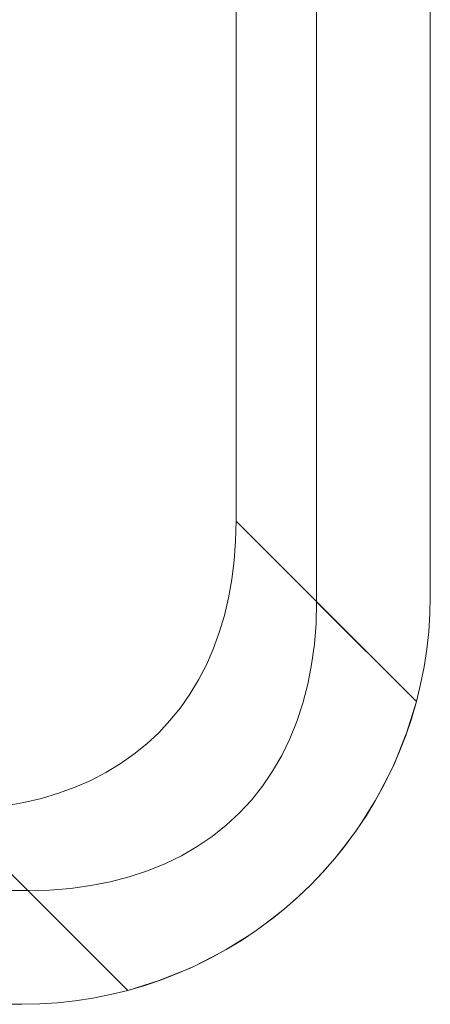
# Model space of a CAD drawing. Header units: millimetres. Extents: x -230 to 230, y -130 to 130.
# Tile 33 of 47: x 122 to 140, y -130 to -87. Entities that reach past the tile are written whole.
import ezdxf

# ---------------------------------------------------------------- set-up
doc = ezdxf.new("R2010")
doc.units = ezdxf.units.MM
doc.header["$LTSCALE"] = 25.4
doc.layers.add('Lighting-Moving Light', color=7, linetype='Continuous', lineweight=5, true_color=0x000000)

# ---------------------------------------------------------------- blocks, each defined once
blk = doc.blocks.new('Group-1')
at = {"layer": 'Lighting-Moving Light', "color": 7, "linetype": 'Continuous', "lineweight": 5, "transparency": 33554687}
for points, invisible_edges in [([(-503.576, 1.533, -25), (-503.576, 226.446, -25), (-761.075, 239.033, -25), (-761.075, -11.053, -25)], 14), ([(-519.672, -7.543, -116.924), (-519.672, 235.523, -116.924), (-507.086, 222.936, -116.924), (-507.086, 5.043, -116.924)], 11), ([(-507.086, 5.043, -116.924), (-507.086, 222.936, -116.924), (-498.619, 226.19, -108.457), (-498.619, 1.79, -108.457)], 10), ([(-503.576, 226.446, -25), (-503.576, 1.533, -25), (-498.619, 1.79, -29.957), (-498.619, 226.19, -29.957)], 10), ([(-498.619, 226.19, -29.957), (-498.619, 1.79, -29.957), (-498.619, 163.2, -55.995), (-498.619, 190.834, -55.995)], 10), ([(-498.619, 64.782, -85.881), (-498.619, 37.145, -85.881), (-498.619, 1.79, -108.457), (-498.619, 226.19, -108.457)], 10), ([(-498.619, 64.782, -55.995), (-498.619, 163.2, -85.881), (-498.619, 163.2, -55.995), (-498.619, 1.79, -29.957)], 13), ([(-498.619, 1.79, -29.957), (-498.619, 37.145, -55.995), (-498.619, 64.782, -55.995)], 9), ([(-498.619, 1.79, -29.957), (-498.619, 1.79, -108.457), (-498.619, 37.145, -85.881), (-498.619, 37.145, -55.995)], 10), ([(-519.672, -7.543, -116.924), (-507.086, 5.043, -116.924), (-507.106, 4.176, -116.924)], 9), ([(-507.106, 4.176, -116.924), (-507.086, 5.043, -116.924), (-499.225, -2.817, -109.063)], 8), ([(-507.086, 5.043, -116.924), (-498.619, 1.79, -108.457), (-498.636, 1.013, -108.474), (-498.687, 0.238, -108.524)], 9), ([(-498.687, 0.238, -108.524), (-498.771, -0.534, -108.609), (-507.086, 5.043, -116.924)], 10), ([(-498.771, -0.534, -108.609), (-498.889, -1.301, -108.727), (-507.086, 5.043, -116.924)], 10), ([(-498.889, -1.301, -108.727), (-499.041, -2.063, -108.879), (-507.086, 5.043, -116.924)], 10), ([(-499.041, -2.063, -108.879), (-499.225, -2.817, -109.063), (-507.086, 5.043, -116.924)], 8), ([(-518.805, -7.523, -116.924), (-519.672, -7.543, -116.924), (-507.106, 4.176, -116.924)], 10), ([(-518.805, -7.523, -116.924), (-507.106, 4.176, -116.924), (-507.167, 3.33, -116.924)], 9), ([(-507.167, 3.33, -116.924), (-507.106, 4.176, -116.924), (-499.225, -2.817, -109.063)], 10), ([(-517.959, -7.462, -116.924), (-518.805, -7.523, -116.924), (-507.167, 3.33, -116.924)], 10), ([(-517.136, -7.36, -116.924), (-517.959, -7.462, -116.924), (-507.167, 3.33, -116.924)], 10), ([(-517.136, -7.36, -116.924), (-507.167, 3.33, -116.924), (-507.269, 2.507, -116.924)], 9), ([(-507.269, 2.507, -116.924), (-507.167, 3.33, -116.924), (-499.652, -4.186, -109.408)], 10), ([(-499.225, -2.817, -109.063), (-499.652, -4.186, -109.408), (-507.167, 3.33, -116.924)], 10), ([(-517.136, -7.36, -116.924), (-507.269, 2.507, -116.924), (-507.412, 1.709, -116.924)], 9), ([(-507.412, 1.709, -116.924), (-507.269, 2.507, -116.924), (-499.652, -4.186, -109.408)], 10), ([(-498.687, 0.238, -29.889), (-498.636, 1.013, -29.94), (-498.619, 1.79, -29.957), (-503.576, 1.533, -25)], 12), ([(-498.636, 1.013, -108.474), (-498.619, 1.79, -108.457), (-498.619, 1.79, -29.957), (-498.636, 1.013, -29.94)], 8), ([(-503.576, 1.533, -25), (-761.075, -11.053, -25), (-516.162, -11.053, -25)], 9), ([(-516.338, -7.217, -116.924), (-517.136, -7.36, -116.924), (-507.412, 1.709, -116.924)], 10), ([(-515.566, -7.035, -116.924), (-516.338, -7.217, -116.924), (-507.412, 1.709, -116.924)], 10), ([(-503.576, 1.533, -25), (-516.162, -11.053, -25), (-515.223, -11.029, -25)], 9), ([(-515.566, -7.035, -116.924), (-507.412, 1.709, -116.924), (-507.594, 0.937, -116.924)], 9), ([(-503.6, 0.594, -25), (-503.576, 1.533, -25), (-515.223, -11.029, -25)], 10), ([(-507.594, 0.937, -116.924), (-507.412, 1.709, -116.924), (-500.187, -5.516, -109.699)], 10), ([(-499.652, -4.186, -109.408), (-499.696, -4.297, -109.432), (-507.412, 1.709, -116.924)], 10), ([(-499.696, -4.297, -109.432), (-500.187, -5.516, -109.699), (-507.412, 1.709, -116.924)], 10), ([(-499.225, -2.817, -29.35), (-503.576, 1.533, -25), (-503.6, 0.594, -25)], 8), ([(-503.576, 1.533, -25), (-498.771, -0.534, -29.805), (-498.687, 0.238, -29.889)], 9), ([(-503.576, 1.533, -25), (-498.889, -1.301, -29.687), (-498.771, -0.534, -29.805)], 9), ([(-503.576, 1.533, -25), (-499.041, -2.063, -29.535), (-498.889, -1.301, -29.687)], 9), ([(-503.576, 1.533, -25), (-499.225, -2.817, -29.35), (-499.041, -2.063, -29.535)], 8), ([(-515.566, -7.035, -116.924), (-507.594, 0.937, -116.924), (-507.817, 0.192, -116.924)], 9), ([(-507.817, 0.192, -116.924), (-507.594, 0.937, -116.924), (-500.187, -5.516, -109.699)], 10), ([(-498.636, 1.013, -29.94), (-498.687, 0.238, -108.524), (-498.636, 1.013, -108.474)], 9), ([(-498.636, 1.013, -29.94), (-498.687, 0.238, -29.889), (-498.687, 0.238, -108.524)], 10), ([(-503.672, -0.319, -25), (-503.6, 0.594, -25), (-515.223, -11.029, -25)], 10), ([(-499.225, -2.817, -29.35), (-503.6, 0.594, -25), (-503.672, -0.319, -25)], 9), ([(-514.821, -6.812, -116.924), (-515.566, -7.035, -116.924), (-507.817, 0.192, -116.924)], 10), ([(-514.821, -6.812, -116.924), (-507.817, 0.192, -116.924), (-508.08, -0.525, -116.924)], 9), ([(-508.08, -0.525, -116.924), (-507.817, 0.192, -116.924), (-500.827, -6.798, -109.934)], 10), ([(-500.187, -5.516, -109.699), (-500.286, -5.733, -109.742), (-507.817, 0.192, -116.924)], 10), ([(-500.286, -5.733, -109.742), (-500.827, -6.798, -109.934), (-507.817, 0.192, -116.924)], 10), ([(-498.771, -0.534, -108.609), (-498.687, 0.238, -108.524), (-498.687, 0.238, -29.889), (-498.771, -0.534, -29.805)], 10), ([(-503.672, -0.319, -25), (-515.223, -11.029, -25), (-514.31, -10.958, -25)], 9), ([(-503.791, -1.205, -25), (-503.672, -0.319, -25), (-514.31, -10.958, -25)], 10), ([(-499.692, -4.298, -28.979), (-503.672, -0.319, -25), (-503.791, -1.205, -25)], 9), ([(-503.672, -0.319, -25), (-499.692, -4.298, -28.979), (-499.443, -3.563, -29.157)], 9), ([(-503.672, -0.319, -25), (-499.443, -3.563, -29.157), (-499.225, -2.817, -29.35)], 9), ([(-514.104, -6.549, -116.924), (-514.821, -6.812, -116.924), (-508.08, -0.525, -116.924)], 10), ([(-514.104, -6.549, -116.924), (-508.08, -0.525, -116.924), (-508.381, -1.213, -116.924)], 9), ([(-508.381, -1.213, -116.924), (-508.08, -0.525, -116.924), (-500.827, -6.798, -109.934)], 10), ([(-498.771, -0.534, -29.805), (-498.889, -1.301, -108.727), (-498.771, -0.534, -108.609)], 9), ([(-498.771, -0.534, -29.805), (-498.889, -1.301, -29.687), (-498.889, -1.301, -108.727)], 10), ([(-503.791, -1.205, -25), (-514.31, -10.958, -25), (-513.424, -10.838, -25)], 9), ([(-513.417, -6.248, -116.924), (-514.104, -6.549, -116.924), (-508.381, -1.213, -116.924)], 10), ([(-503.958, -2.061, -25), (-503.791, -1.205, -25), (-513.424, -10.838, -25)], 10), ([(-513.417, -6.248, -116.924), (-508.381, -1.213, -116.924), (-508.722, -1.869, -116.924)], 9), ([(-508.722, -1.869, -116.924), (-508.381, -1.213, -116.924), (-501.569, -8.025, -110.111)], 10), ([(-500.827, -6.798, -109.934), (-501.004, -7.11, -109.984), (-508.381, -1.213, -116.924)], 10), ([(-501.004, -7.11, -109.984), (-501.569, -8.025, -110.111), (-508.381, -1.213, -116.924)], 10), ([(-499.692, -4.298, -28.979), (-503.791, -1.205, -25), (-503.958, -2.061, -25)], 9), ([(-499.041, -2.063, -108.879), (-498.889, -1.301, -108.727), (-498.889, -1.301, -29.687), (-499.041, -2.063, -29.535)], 10), ([(-503.958, -2.061, -25), (-513.424, -10.838, -25), (-512.568, -10.671, -25)], 9), ([(-512.76, -5.908, -116.924), (-513.417, -6.248, -116.924), (-508.722, -1.869, -116.924)], 10), ([(-512.76, -5.908, -116.924), (-508.722, -1.869, -116.924), (-509.1, -2.495, -116.924)], 9), ([(-504.172, -2.887, -25), (-503.958, -2.061, -25), (-512.568, -10.671, -25)], 10), ([(-509.1, -2.495, -116.924), (-508.722, -1.869, -116.924), (-501.569, -8.025, -110.111)], 10), ([(-500.286, -5.733, -28.672), (-503.958, -2.061, -25), (-504.172, -2.887, -25)], 9), ([(-503.958, -2.061, -25), (-500.286, -5.733, -28.672), (-499.974, -5.022, -28.817)], 9), ([(-503.958, -2.061, -25), (-499.974, -5.022, -28.817), (-499.692, -4.298, -28.979)], 9), ([(-499.041, -2.063, -29.535), (-499.225, -2.817, -109.063), (-499.041, -2.063, -108.879)], 9), ([(-499.041, -2.063, -29.535), (-499.225, -2.817, -29.35), (-499.225, -2.817, -109.063)], 10), ([(-512.134, -5.529, -116.924), (-512.76, -5.908, -116.924), (-509.1, -2.495, -116.924)], 10), ([(-511.542, -5.113, -116.924), (-512.134, -5.529, -116.924), (-509.1, -2.495, -116.924)], 10), ([(-511.542, -5.113, -116.924), (-509.1, -2.495, -116.924), (-509.516, -3.087, -116.924)], 9), ([(-509.516, -3.087, -116.924), (-509.1, -2.495, -116.924), (-502.407, -9.188, -110.23)], 10), ([(-501.569, -8.025, -110.111), (-501.838, -8.42, -110.158), (-509.1, -2.495, -116.924)], 10), ([(-501.838, -8.42, -110.158), (-502.407, -9.188, -110.23), (-509.1, -2.495, -116.924)], 10), ([(-504.172, -2.887, -25), (-512.568, -10.671, -25), (-511.742, -10.457, -25)], 9), ([(-504.172, -2.887, -25), (-511.742, -10.457, -25), (-510.949, -10.196, -25)], 9), ([(-504.434, -3.68, -25), (-504.172, -2.887, -25), (-510.949, -10.196, -25)], 10), ([(-500.286, -5.733, -28.672), (-504.172, -2.887, -25), (-504.434, -3.68, -25)], 9), ([(-499.652, -4.186, -109.408), (-499.225, -2.817, -109.063), (-499.225, -2.817, -29.35)], 10), ([(-499.225, -2.817, -29.35), (-499.443, -3.563, -29.157), (-499.652, -4.186, -109.408)], 10), ([(-510.983, -4.66, -116.924), (-511.542, -5.113, -116.924), (-509.516, -3.087, -116.924)], 10), ([(-509.516, -3.087, -116.924), (-509.969, -3.646, -116.924), (-510.458, -4.171, -116.924), (-510.983, -4.66, -116.924)], 8), ([(-502.783, -9.652, -110.263), (-509.969, -3.646, -116.924), (-509.516, -3.087, -116.924)], 9), ([(-509.516, -3.087, -116.924), (-502.407, -9.188, -110.23), (-502.783, -9.652, -110.263)], 9), ([(-504.741, -4.44, -25), (-504.434, -3.68, -25), (-510.949, -10.196, -25)], 10), ([(-510.458, -4.171, -116.924), (-509.969, -3.646, -116.924), (-503.336, -10.28, -110.29), (-503.832, -10.797, -110.298)], 10), ([(-502.783, -9.652, -110.263), (-503.336, -10.28, -110.29), (-509.969, -3.646, -116.924)], 10), ([(-501.004, -7.11, -28.43), (-504.434, -3.68, -25), (-504.741, -4.44, -25)], 9), ([(-504.434, -3.68, -25), (-501.004, -7.11, -28.43), (-500.63, -6.429, -28.542)], 9), ([(-504.434, -3.68, -25), (-500.63, -6.429, -28.542), (-500.286, -5.733, -28.672)], 9), ([(-499.443, -3.563, -29.157), (-499.696, -4.297, -109.432), (-499.652, -4.186, -109.408)], 9), ([(-499.443, -3.563, -29.157), (-499.692, -4.298, -28.979), (-499.696, -4.297, -109.432)], 10), ([(-503.832, -10.797, -110.298), (-504.349, -11.293, -110.29), (-510.983, -4.66, -116.924), (-510.458, -4.171, -116.924)], 10), ([(-511.542, -5.113, -116.924), (-510.983, -4.66, -116.924), (-504.977, -11.846, -110.263)], 10), ([(-510.983, -4.66, -116.924), (-504.349, -11.293, -110.29), (-504.977, -11.846, -110.263)], 9), ([(-504.741, -4.44, -25), (-510.949, -10.196, -25), (-510.189, -9.888, -25)], 9), ([(-505.094, -5.164, -25), (-504.741, -4.44, -25), (-510.189, -9.888, -25)], 10), ([(-501.004, -7.11, -28.43), (-504.741, -4.44, -25), (-505.094, -5.164, -25)], 9), ([(-500.187, -5.516, -109.699), (-499.696, -4.297, -109.432), (-499.692, -4.298, -28.979)], 10), ([(-499.692, -4.298, -28.979), (-499.974, -5.022, -28.817), (-500.187, -5.516, -109.699)], 10), ([(-505.441, -12.222, -110.23), (-512.134, -5.529, -116.924), (-511.542, -5.113, -116.924)], 9), ([(-504.977, -11.846, -110.263), (-505.441, -12.222, -110.23), (-511.542, -5.113, -116.924)], 10), ([(-499.974, -5.022, -28.817), (-500.286, -5.733, -109.742), (-500.187, -5.516, -109.699)], 9), ([(-499.974, -5.022, -28.817), (-500.286, -5.733, -28.672), (-500.286, -5.733, -109.742)], 10), ([(-506.604, -13.06, -110.111), (-512.76, -5.908, -116.924), (-512.134, -5.529, -116.924)], 9), ([(-512.134, -5.529, -116.924), (-505.441, -12.222, -110.23), (-506.209, -12.791, -110.158)], 9), ([(-512.134, -5.529, -116.924), (-506.209, -12.791, -110.158), (-506.604, -13.06, -110.111)], 9), ([(-505.094, -5.164, -25), (-510.189, -9.888, -25), (-509.465, -9.535, -25)], 9), ([(-505.094, -5.164, -25), (-509.465, -9.535, -25), (-508.778, -9.137, -25)], 9), ([(-505.492, -5.851, -25), (-505.094, -5.164, -25), (-508.778, -9.137, -25)], 10), ([(-501.838, -8.42, -28.256), (-505.094, -5.164, -25), (-505.492, -5.851, -25)], 9), ([(-505.094, -5.164, -25), (-501.838, -8.42, -28.256), (-501.406, -7.774, -28.334)], 9), ([(-505.094, -5.164, -25), (-501.406, -7.774, -28.334), (-501.004, -7.11, -28.43)], 9), ([(-506.604, -13.06, -110.111), (-513.417, -6.248, -116.924), (-512.76, -5.908, -116.924)], 9), ([(-505.934, -6.501, -25), (-505.492, -5.851, -25), (-508.778, -9.137, -25)], 10), ([(-505.492, -5.851, -25), (-505.934, -6.501, -25), (-502.783, -9.652, -28.151), (-502.297, -9.046, -28.195)], 10), ([(-502.297, -9.046, -28.195), (-501.838, -8.42, -28.256), (-505.492, -5.851, -25)], 10), ([(-500.827, -6.798, -109.934), (-500.286, -5.733, -109.742), (-500.286, -5.733, -28.672)], 10), ([(-500.286, -5.733, -28.672), (-500.63, -6.429, -28.542), (-500.827, -6.798, -109.934)], 10), ([(-507.831, -13.802, -109.934), (-514.104, -6.549, -116.924), (-513.417, -6.248, -116.924)], 9), ([(-513.417, -6.248, -116.924), (-506.604, -13.06, -110.111), (-507.519, -13.626, -109.984)], 9), ([(-513.417, -6.248, -116.924), (-507.519, -13.626, -109.984), (-507.831, -13.802, -109.934)], 9), ([(-500.63, -6.429, -28.542), (-501.004, -7.11, -109.984), (-500.827, -6.798, -109.934)], 9), ([(-500.63, -6.429, -28.542), (-501.004, -7.11, -28.43), (-501.004, -7.11, -109.984)], 10), ([(-509.113, -14.442, -109.699), (-515.566, -7.035, -116.924), (-514.821, -6.812, -116.924)], 9), ([(-507.831, -13.802, -109.934), (-514.821, -6.812, -116.924), (-514.104, -6.549, -116.924)], 9), ([(-514.821, -6.812, -116.924), (-507.831, -13.802, -109.934), (-508.896, -14.343, -109.742)], 9), ([(-514.821, -6.812, -116.924), (-508.896, -14.343, -109.742), (-509.113, -14.442, -109.699)], 9), ([(-505.934, -6.501, -25), (-508.778, -9.137, -25), (-508.128, -8.695, -25)], 9), ([(-505.934, -6.501, -25), (-508.128, -8.695, -25), (-507.518, -8.209, -25)], 9), ([(-507.518, -8.209, -25), (-506.948, -7.681, -25), (-506.42, -7.111, -25), (-505.934, -6.501, -25)], 8), ([(-503.295, -10.236, -28.125), (-502.783, -9.652, -28.151), (-505.934, -6.501, -25), (-506.42, -7.111, -25)], 10), ([(-510.443, -14.977, -109.408), (-517.136, -7.36, -116.924), (-516.338, -7.217, -116.924)], 9), ([(-509.113, -14.442, -109.699), (-516.338, -7.217, -116.924), (-515.566, -7.035, -116.924)], 9), ([(-516.338, -7.217, -116.924), (-509.113, -14.442, -109.699), (-510.332, -14.933, -109.432)], 9), ([(-516.338, -7.217, -116.924), (-510.332, -14.933, -109.432), (-510.443, -14.977, -109.408)], 9), ([(-506.42, -7.111, -25), (-506.948, -7.681, -25), (-503.832, -10.797, -28.116), (-503.295, -10.236, -28.125)], 10), ([(-501.569, -8.025, -110.111), (-501.004, -7.11, -109.984), (-501.004, -7.11, -28.43)], 10), ([(-501.004, -7.11, -28.43), (-501.406, -7.774, -28.334), (-501.569, -8.025, -110.111)], 10), ([(-516.419, -16.01, -108.457), (-760.819, -16.01, -108.457), (-757.565, -7.543, -116.924), (-519.672, -7.543, -116.924)], 10), ([(-511.812, -15.404, -109.063), (-519.672, -7.543, -116.924), (-518.805, -7.523, -116.924)], 8), ([(-519.672, -7.543, -116.924), (-514.095, -15.858, -108.609), (-514.867, -15.943, -108.524)], 9), ([(-519.672, -7.543, -116.924), (-513.328, -15.74, -108.727), (-514.095, -15.858, -108.609)], 9), ([(-519.672, -7.543, -116.924), (-512.566, -15.588, -108.879), (-513.328, -15.74, -108.727)], 9), ([(-519.672, -7.543, -116.924), (-511.812, -15.404, -109.063), (-512.566, -15.588, -108.879)], 8), ([(-514.867, -15.943, -108.524), (-515.642, -15.993, -108.474), (-516.419, -16.01, -108.457), (-519.672, -7.543, -116.924)], 12), ([(-511.812, -15.404, -109.063), (-518.805, -7.523, -116.924), (-517.959, -7.462, -116.924)], 9), ([(-510.443, -14.977, -109.408), (-517.959, -7.462, -116.924), (-517.136, -7.36, -116.924)], 9), ([(-517.959, -7.462, -116.924), (-510.443, -14.977, -109.408), (-511.812, -15.404, -109.063)], 9), ([(-504.393, -11.334, -28.125), (-503.832, -10.797, -28.116), (-506.948, -7.681, -25), (-507.518, -8.209, -25)], 10), ([(-501.406, -7.774, -28.334), (-501.838, -8.42, -110.158), (-501.569, -8.025, -110.111)], 9), ([(-501.406, -7.774, -28.334), (-501.838, -8.42, -28.256), (-501.838, -8.42, -110.158)], 10), ([(-507.518, -8.209, -25), (-508.128, -8.695, -25), (-504.977, -11.846, -28.151), (-504.393, -11.334, -28.125)], 10), ([(-502.407, -9.188, -110.23), (-501.838, -8.42, -110.158), (-501.838, -8.42, -28.256)], 10), ([(-501.838, -8.42, -28.256), (-502.297, -9.046, -28.195), (-502.407, -9.188, -110.23)], 10), ([(-505.583, -12.332, -28.195), (-504.977, -11.846, -28.151), (-508.128, -8.695, -25), (-508.778, -9.137, -25)], 10), ([(-508.778, -9.137, -25), (-509.465, -9.535, -25), (-506.209, -12.791, -28.256)], 10), ([(-508.778, -9.137, -25), (-506.209, -12.791, -28.256), (-505.583, -12.332, -28.195)], 9), ([(-502.297, -9.046, -28.195), (-502.783, -9.652, -110.263), (-502.407, -9.188, -110.23)], 9), ([(-502.297, -9.046, -28.195), (-502.783, -9.652, -28.151), (-502.783, -9.652, -110.263)], 10), ([(-509.465, -9.535, -25), (-510.189, -9.888, -25), (-507.519, -13.626, -28.43)], 10), ([(-507.519, -13.626, -28.43), (-506.855, -13.223, -28.334), (-509.465, -9.535, -25)], 10), ([(-506.855, -13.223, -28.334), (-506.209, -12.791, -28.256), (-509.465, -9.535, -25)], 10), ([(-503.336, -10.28, -110.29), (-502.783, -9.652, -110.263), (-502.783, -9.652, -28.151)], 10), ([(-502.783, -9.652, -28.151), (-503.295, -10.236, -28.125), (-503.336, -10.28, -110.29)], 10), ([(-510.949, -10.196, -25), (-511.742, -10.457, -25), (-508.896, -14.343, -28.672)], 10), ([(-510.189, -9.888, -25), (-510.949, -10.196, -25), (-507.519, -13.626, -28.43)], 10), ([(-508.896, -14.343, -28.672), (-508.2, -13.999, -28.542), (-510.949, -10.196, -25)], 10), ([(-508.2, -13.999, -28.542), (-507.519, -13.626, -28.43), (-510.949, -10.196, -25)], 10), ([(-503.295, -10.236, -28.125), (-503.832, -10.797, -110.298), (-503.336, -10.28, -110.29)], 9), ([(-503.295, -10.236, -28.125), (-503.832, -10.797, -28.116), (-503.832, -10.797, -110.298)], 10), ([(-512.568, -10.671, -25), (-513.424, -10.838, -25), (-510.331, -14.937, -28.979)], 10), ([(-511.742, -10.457, -25), (-512.568, -10.671, -25), (-508.896, -14.343, -28.672)], 10), ([(-510.331, -14.937, -28.979), (-509.607, -14.655, -28.817), (-512.568, -10.671, -25)], 10), ([(-509.607, -14.655, -28.817), (-508.896, -14.343, -28.672), (-512.568, -10.671, -25)], 10), ([(-516.162, -11.053, -25), (-761.075, -11.053, -25), (-760.819, -16.01, -29.957), (-516.419, -16.01, -29.957)], 10), ([(-516.162, -11.053, -25), (-516.419, -16.01, -29.957), (-515.642, -15.993, -29.94), (-514.867, -15.943, -29.889)], 9), ([(-515.223, -11.029, -25), (-516.162, -11.053, -25), (-511.812, -15.404, -29.35)], 8), ([(-514.867, -15.943, -29.889), (-514.095, -15.858, -29.805), (-516.162, -11.053, -25)], 10), ([(-514.095, -15.858, -29.805), (-513.328, -15.74, -29.687), (-516.162, -11.053, -25)], 10), ([(-513.328, -15.74, -29.687), (-512.566, -15.588, -29.535), (-516.162, -11.053, -25)], 10), ([(-512.566, -15.588, -29.535), (-511.812, -15.404, -29.35), (-516.162, -11.053, -25)], 8), ([(-514.31, -10.958, -25), (-515.223, -11.029, -25), (-511.812, -15.404, -29.35)], 10), ([(-513.424, -10.838, -25), (-514.31, -10.958, -25), (-510.331, -14.937, -28.979)], 10), ([(-511.812, -15.404, -29.35), (-511.066, -15.187, -29.157), (-514.31, -10.958, -25)], 10), ([(-511.066, -15.187, -29.157), (-510.331, -14.937, -28.979), (-514.31, -10.958, -25)], 10), ([(-503.832, -10.797, -110.298), (-503.832, -10.797, -28.116), (-504.393, -11.334, -28.125)], 9), ([(-504.349, -11.293, -110.29), (-503.832, -10.797, -110.298), (-504.393, -11.334, -28.125)], 10), ([(-504.349, -11.293, -110.29), (-504.393, -11.334, -28.125), (-504.977, -11.846, -28.151)], 9), ([(-504.977, -11.846, -28.151), (-504.977, -11.846, -110.263), (-504.349, -11.293, -110.29)], 9), ([(-504.977, -11.846, -110.263), (-504.977, -11.846, -28.151), (-505.583, -12.332, -28.195)], 9), ([(-505.441, -12.222, -110.23), (-504.977, -11.846, -110.263), (-505.583, -12.332, -28.195)], 10), ([(-505.441, -12.222, -110.23), (-505.583, -12.332, -28.195), (-506.209, -12.791, -28.256)], 9), ([(-506.209, -12.791, -28.256), (-506.209, -12.791, -110.158), (-505.441, -12.222, -110.23)], 9), ([(-506.209, -12.791, -110.158), (-506.209, -12.791, -28.256), (-506.855, -13.223, -28.334)], 9), ([(-506.604, -13.06, -110.111), (-506.209, -12.791, -110.158), (-506.855, -13.223, -28.334)], 10), ([(-506.604, -13.06, -110.111), (-506.855, -13.223, -28.334), (-507.519, -13.626, -28.43)], 9), ([(-507.519, -13.626, -28.43), (-507.519, -13.626, -109.984), (-506.604, -13.06, -110.111)], 9), ([(-507.519, -13.626, -109.984), (-507.519, -13.626, -28.43), (-508.2, -13.999, -28.542)], 9), ([(-507.831, -13.802, -109.934), (-507.519, -13.626, -109.984), (-508.2, -13.999, -28.542)], 10), ([(-507.831, -13.802, -109.934), (-508.2, -13.999, -28.542), (-508.896, -14.343, -28.672)], 9), ([(-508.896, -14.343, -28.672), (-508.896, -14.343, -109.742), (-507.831, -13.802, -109.934)], 9), ([(-510.331, -14.937, -28.979), (-510.332, -14.933, -109.432), (-509.113, -14.442, -109.699)], 9), ([(-509.113, -14.442, -109.699), (-509.607, -14.655, -28.817), (-510.331, -14.937, -28.979)], 9), ([(-508.896, -14.343, -109.742), (-508.896, -14.343, -28.672), (-509.607, -14.655, -28.817)], 9), ([(-509.113, -14.442, -109.699), (-508.896, -14.343, -109.742), (-509.607, -14.655, -28.817)], 10), ([(-510.443, -14.977, -109.408), (-511.066, -15.187, -29.157), (-511.812, -15.404, -29.35)], 9), ([(-511.812, -15.404, -29.35), (-511.812, -15.404, -109.063), (-510.443, -14.977, -109.408)], 9), ([(-510.332, -14.933, -109.432), (-510.331, -14.937, -28.979), (-511.066, -15.187, -29.157)], 9), ([(-510.443, -14.977, -109.408), (-510.332, -14.933, -109.432), (-511.066, -15.187, -29.157)], 10), ([(-511.812, -15.404, -109.063), (-511.812, -15.404, -29.35), (-512.566, -15.588, -29.535)], 9), ([(-512.566, -15.588, -108.879), (-511.812, -15.404, -109.063), (-512.566, -15.588, -29.535)], 10), ([(-514.095, -15.858, -29.805), (-514.867, -15.943, -29.889), (-514.867, -15.943, -108.524), (-514.095, -15.858, -108.609)], 10), ([(-513.328, -15.74, -108.727), (-513.328, -15.74, -29.687), (-514.095, -15.858, -29.805)], 9), ([(-514.095, -15.858, -108.609), (-513.328, -15.74, -108.727), (-514.095, -15.858, -29.805)], 10), ([(-512.566, -15.588, -29.535), (-513.328, -15.74, -29.687), (-513.328, -15.74, -108.727), (-512.566, -15.588, -108.879)], 10), ([(-515.642, -15.993, -29.94), (-516.419, -16.01, -29.957), (-516.419, -16.01, -108.457), (-515.642, -15.993, -108.474)], 8), ([(-514.867, -15.943, -108.524), (-514.867, -15.943, -29.889), (-515.642, -15.993, -29.94)], 9), ([(-515.642, -15.993, -108.474), (-514.867, -15.943, -108.524), (-515.642, -15.993, -29.94)], 10)]:
    blk.add_3dface(points, dxfattribs=dict(at, invisible_edges=invisible_edges))
blk.add_3dface([(-516.419, -16.01, -108.457), (-516.419, -16.01, -29.957), (-760.819, -16.01, -29.957), (-760.819, -16.01, -108.457)], dxfattribs=at)
at = {"layer": 'Lighting-Moving Light', "color": 0, "flags": 1}
for tag in ['Yoke', '3D_Symbol_Name', 'Weight', 'Weight', 'Wattage', 'Candlepower', 'Body', 'Model_Name', 'Beam_Angle', 'Field_Angle', 'Remarks', 'Beam_Angle_2', 'Field_Angle_2', 'Num_Channels', 'Frame_Size', 'Device_Type', 'FixtureID', 'Frame_Size', 'Base', 'Lens', 'Inst_Type', 'Lamp']:
    blk.add_attdef(tag, (-554.515, 111.223), '', height=0.18, dxfattribs=at)

msp = doc.modelspace()

# ---------------------------------------------------------------- block references
at = {"layer": 'Lighting-Moving Light', "color": 7, "transparency": 33554687}
msp.add_blockref('Group-1', (638.619, -113.99), dxfattribs=at)

doc.saveas('drawing.dxf')
